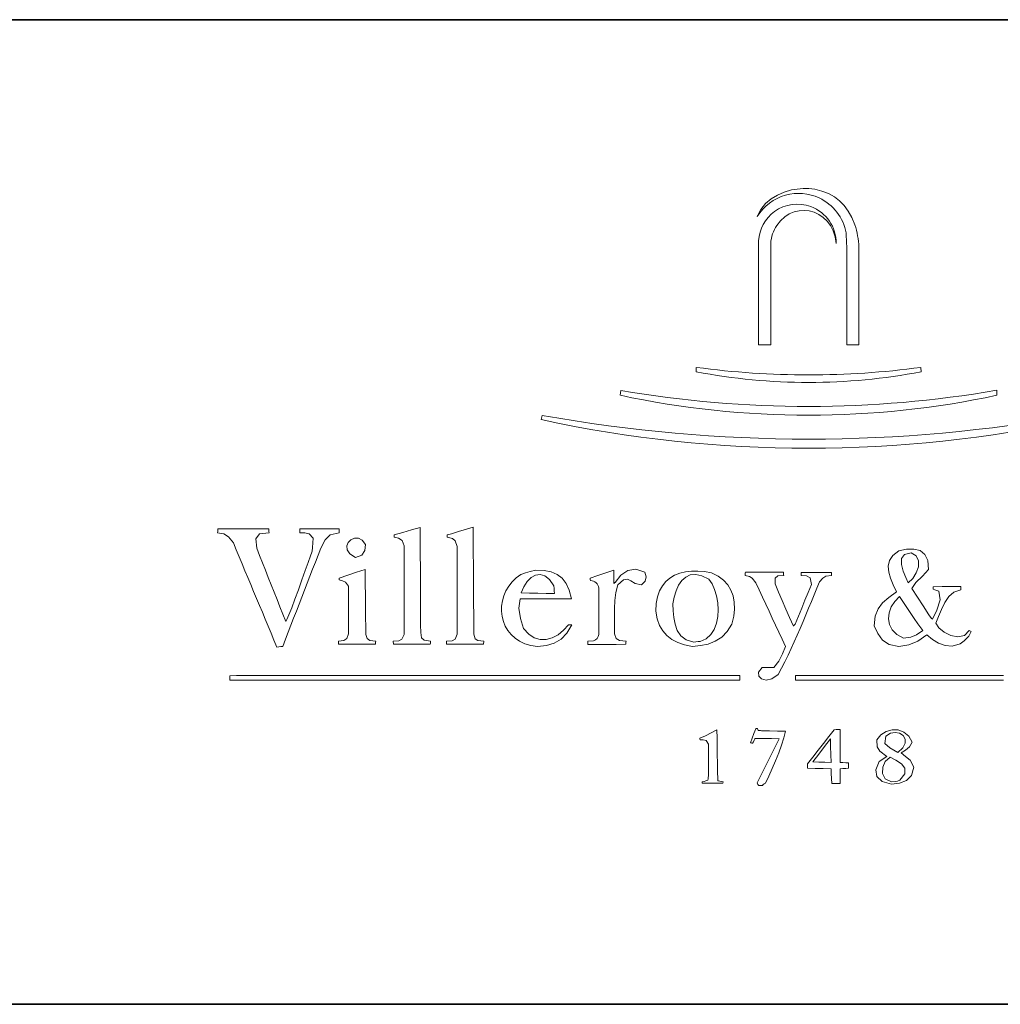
# Model space of a CAD drawing. Header units: millimetres. Extents: x 34 to 292, y 5 to 179.
# Tile 3 of 5: x 243 to 273, y 5 to 35. Entities that reach past the tile are written whole.
import ezdxf

# ---------------------------------------------------------------- set-up
doc = ezdxf.new("R2010")
doc.units = ezdxf.units.MM
doc.layers.add('253', color=7, linetype='Continuous', true_color=0xffffff)
doc.layers.add('255', color=7, linetype='Continuous', true_color=0xffffff)

# ---------------------------------------------------------------- blocks, each defined once
blk = doc.blocks.new('TabularNote1')
at = {"layer": '253', "color": 163, "linetype": 'Continuous', "lineweight": 35}
for p, q in [((-50, 30), (0, 30)), ((-50, 0), (0, 0))]:
    blk.add_line(p, q, dxfattribs=at)

msp = doc.modelspace()

# ---------------------------------------------------------------- linework, layer by layer
at = {"layer": '255', "color": 7, "linetype": 'Continuous', "lineweight": 18}
for p, q in [((266.087, 29.658), (266.296, 29.747)), ((266.296, 29.747), (266.519, 29.812)), ((267.226, 29.837), (267.447, 29.78)), ((267.447, 29.78), (267.646, 29.702)), ((267.646, 29.702), (267.825, 29.603)), ((265.727, 29.395), (265.896, 29.541)), ((265.896, 29.541), (266.087, 29.658)), ((267.825, 29.603), (267.984, 29.481)), ((267.984, 29.481), (268.125, 29.337)), ((265.477, 29.005), (265.586, 29.217)), ((265.586, 29.217), (265.727, 29.395)), ((266.597, 29.142), (266.45, 29.08)), ((266.75, 29.178), (266.597, 29.142)), ((266.904, 29.188), (266.75, 29.178)), ((267.058, 29.173), (266.904, 29.188)), ((267.208, 29.133), (267.058, 29.173)), ((267.351, 29.068), (267.208, 29.133)), ((268.125, 29.337), (268.249, 29.168)), ((268.249, 29.168), (268.357, 28.973)), ((266.185, 28.876), (266.073, 28.734)), ((266.311, 28.992), (266.185, 28.876)), ((266.45, 29.08), (266.311, 28.992)), ((267.484, 28.978), (267.351, 29.068)), ((267.603, 28.865), (267.484, 28.978)), ((267.705, 28.727), (267.603, 28.865)), ((268.357, 28.973), (268.449, 28.752)), ((267.788, 28.567), (267.705, 28.727)), ((267.848, 28.384), (267.788, 28.567)), ((265.516, 25.089), (265.517, 28.265)), ((267.882, 28.178), (267.848, 28.384)), ((265.885, 28.187), (265.885, 25.089)), ((268.201, 25.089), (268.201, 28.086)), ((268.571, 25.089), (268.571, 28.07)), ((265.637, 25.089), (265.516, 25.089)), ((265.76, 25.089), (265.637, 25.089)), ((265.885, 25.089), (265.76, 25.089)), ((268.571, 25.089), (268.201, 25.089)), ((263.613, 24.273), (263.618, 24.405)), ((270.468, 24.273), (270.463, 24.405)), ((261.302, 23.556), (261.319, 23.705)), ((272.773, 23.711), (272.779, 23.556)), ((258.894, 22.814), (258.92, 22.944)), ((254.938, 19.453), (255.203, 19.525)), ((255.203, 19.525), (255.204, 19.297)), ((256.369, 19.401), (256.819, 19.536)), ((256.819, 19.536), (256.82, 19.319)), ((249.031, 19.37), (249.033, 19.409)), ((249.222, 19.333), (249.031, 19.37)), ((249.033, 19.409), (249.037, 19.447)), ((249.037, 19.447), (249.042, 19.486)), ((249.042, 19.486), (249.299, 19.486)), ((249.365, 19.244), (249.222, 19.333)), ((249.299, 19.486), (249.556, 19.486)), ((249.511, 19.056), (249.365, 19.244)), ((249.556, 19.486), (249.812, 19.486)), ((249.812, 19.486), (250.07, 19.486)), ((250.07, 19.486), (250.328, 19.486)), ((250.308, 19.331), (250.196, 19.186)), ((250.598, 19.37), (250.308, 19.331)), ((250.328, 19.486), (250.587, 19.486)), ((250.587, 19.486), (250.588, 19.447)), ((250.588, 19.447), (250.592, 19.409)), ((250.592, 19.409), (250.598, 19.37)), ((251.541, 19.492), (251.839, 19.492)), ((251.541, 19.453), (251.541, 19.492)), ((251.541, 19.413), (251.541, 19.453)), ((251.541, 19.37), (251.541, 19.413)), ((251.69, 19.369), (251.541, 19.37)), ((251.819, 19.337), (251.69, 19.369)), ((251.943, 19.199), (251.819, 19.337)), ((251.839, 19.492), (252.137, 19.492)), ((252.137, 19.492), (252.436, 19.492)), ((252.464, 19.301), (252.305, 19.147)), ((252.436, 19.492), (252.737, 19.492)), ((252.737, 19.37), (252.464, 19.301)), ((252.737, 19.492), (252.737, 19.453)), ((252.737, 19.453), (252.737, 19.413)), ((252.737, 19.413), (252.737, 19.37)), ((254.408, 19.304), (254.673, 19.38)), ((254.409, 19.282), (254.408, 19.304)), ((254.41, 19.258), (254.409, 19.282)), ((254.414, 19.232), (254.41, 19.258)), ((254.545, 19.203), (254.414, 19.232)), ((254.651, 19.133), (254.545, 19.203)), ((254.673, 19.38), (254.938, 19.453)), ((255.204, 19.297), (255.205, 19.069)), ((256.024, 19.304), (256.158, 19.336)), ((256.025, 19.282), (256.024, 19.304)), ((256.026, 19.258), (256.025, 19.282)), ((256.03, 19.232), (256.026, 19.258)), ((256.185, 19.197), (256.03, 19.232)), ((256.158, 19.336), (256.369, 19.401)), ((256.82, 19.319), (256.821, 19.103)), ((249.599, 18.845), (249.511, 19.056)), ((250.196, 19.186), (250.223, 18.896)), ((251.916, 18.81), (251.927, 18.919)), ((251.927, 18.919), (251.943, 19.199)), ((252.175, 18.902), (252.092, 18.688)), ((252.305, 19.147), (252.175, 18.902)), ((252.968, 18.968), (253.011, 19.073)), ((252.981, 18.849), (252.968, 18.968)), ((253.011, 19.073), (253.094, 19.154)), ((253.094, 19.154), (253.204, 19.199)), ((253.204, 19.199), (253.324, 19.198)), ((253.324, 19.198), (253.44, 19.139)), ((253.44, 19.139), (253.537, 19.012)), ((253.537, 19.012), (253.517, 18.823)), ((254.712, 18.968), (254.651, 19.133)), ((254.712, 18.743), (254.712, 18.968)), ((255.205, 19.069), (255.206, 18.84)), ((256.274, 19.117), (256.185, 19.197)), ((256.333, 18.946), (256.274, 19.117)), ((256.333, 18.724), (256.333, 18.946)), ((256.821, 19.103), (256.822, 18.887)), ((249.688, 18.634), (249.599, 18.845)), ((249.776, 18.423), (249.688, 18.634)), ((250.223, 18.896), (250.31, 18.674)), ((250.31, 18.674), (250.399, 18.452)), ((251.791, 18.465), (251.858, 18.661)), ((251.858, 18.661), (251.899, 18.78)), ((251.899, 18.78), (251.916, 18.81)), ((252.092, 18.688), (252.009, 18.474)), ((253.065, 18.727), (252.981, 18.849)), ((253.234, 18.615), (253.065, 18.727)), ((253.43, 18.682), (253.234, 18.615)), ((253.517, 18.823), (253.43, 18.682)), ((254.712, 18.518), (254.712, 18.743)), ((255.206, 18.84), (255.207, 18.612)), ((255.207, 18.612), (255.209, 18.384)), ((256.333, 18.502), (256.333, 18.724)), ((256.822, 18.887), (256.823, 18.67)), ((256.823, 18.67), (256.824, 18.453)), ((269.504, 18.519), (269.605, 18.673)), ((269.605, 18.673), (269.784, 18.813)), ((269.784, 18.813), (270.024, 18.865)), ((269.871, 18.58), (269.96, 18.709)), ((269.96, 18.709), (270.165, 18.758)), ((270.024, 18.865), (270.245, 18.872)), ((270.165, 18.758), (270.322, 18.664)), ((270.245, 18.872), (270.435, 18.823)), ((270.322, 18.664), (270.391, 18.515)), ((270.435, 18.823), (270.58, 18.709)), ((270.58, 18.709), (270.669, 18.519)), ((249.864, 18.212), (249.776, 18.423)), ((250.399, 18.452), (250.487, 18.23)), ((251.703, 18.214), (251.791, 18.465)), ((252.009, 18.474), (251.927, 18.26)), ((254.712, 18.293), (254.712, 18.518)), ((255.209, 18.384), (255.21, 18.156)), ((256.333, 18.28), (256.333, 18.502)), ((256.824, 18.453), (256.825, 18.236)), ((269.467, 18.351), (269.504, 18.519)), ((269.483, 18.171), (269.467, 18.351)), ((269.868, 18.4), (269.871, 18.58)), ((269.922, 18.198), (269.868, 18.4)), ((270.385, 18.333), (270.321, 18.145)), ((270.391, 18.515), (270.385, 18.333)), ((270.669, 18.519), (270.689, 18.245)), ((249.952, 18.001), (249.864, 18.212)), ((250.041, 17.79), (249.952, 18.001)), ((250.487, 18.23), (250.576, 18.007)), ((250.576, 18.007), (250.665, 17.784)), ((251.602, 17.929), (251.703, 18.214)), ((251.844, 18.046), (251.761, 17.832)), ((251.927, 18.26), (251.844, 18.046)), ((252.732, 17.986), (252.997, 18.074)), ((252.997, 18.074), (253.261, 18.162)), ((253.261, 18.162), (253.526, 18.251)), ((253.526, 18.251), (253.528, 18.004)), ((253.528, 18.004), (253.53, 17.758)), ((254.712, 18.069), (254.712, 18.293)), ((254.712, 17.844), (254.712, 18.069)), ((255.21, 18.156), (255.211, 17.927)), ((256.333, 18.058), (256.333, 18.28)), ((256.333, 17.836), (256.333, 18.058)), ((256.825, 18.236), (256.827, 18.019)), ((256.827, 18.019), (256.828, 17.802)), ((258.129, 17.992), (258.274, 18.096)), ((258.274, 18.096), (258.413, 18.147)), ((258.413, 18.147), (258.559, 18.189)), ((258.46, 17.881), (258.581, 18.003)), ((258.559, 18.189), (258.727, 18.229)), ((258.581, 18.003), (258.715, 18.078)), ((258.715, 18.078), (258.857, 18.098)), ((258.727, 18.229), (258.981, 18.215)), ((258.857, 18.098), (259.002, 18.056)), ((258.981, 18.215), (259.198, 18.173)), ((259.002, 18.056), (259.144, 17.942)), ((259.198, 18.173), (259.38, 18.096)), ((259.38, 18.096), (259.53, 17.98)), ((260.381, 17.986), (260.62, 18.069)), ((260.62, 18.069), (260.861, 18.15)), ((260.861, 18.15), (261.104, 18.229)), ((261.104, 18.229), (261.104, 18.096)), ((261.104, 18.096), (261.105, 17.962)), ((261.142, 17.854), (261.322, 18.074)), ((261.322, 18.074), (261.532, 18.219)), ((261.532, 18.219), (261.774, 18.258)), ((261.774, 18.258), (262.047, 18.162)), ((262.047, 18.162), (262.091, 18.02)), ((262.091, 18.02), (262.058, 17.888)), ((262.816, 17.987), (262.958, 18.071)), ((262.958, 18.071), (263.116, 18.133)), ((263.116, 18.133), (263.288, 18.175)), ((263.175, 17.908), (263.294, 18.016)), ((263.288, 18.175), (263.473, 18.196)), ((263.294, 18.016), (263.435, 18.081)), ((263.435, 18.081), (263.599, 18.098)), ((263.473, 18.196), (263.667, 18.199)), ((263.599, 18.098), (263.787, 18.059)), ((263.667, 18.199), (263.871, 18.184)), ((263.787, 18.059), (263.999, 17.958)), ((263.871, 18.184), (264.082, 18.151)), ((264.082, 18.151), (264.28, 18.043)), ((264.28, 18.043), (264.443, 17.918)), ((265.102, 18.063), (265.104, 18.1)), ((265.234, 18.038), (265.102, 18.063)), ((265.104, 18.1), (265.108, 18.135)), ((265.108, 18.135), (265.113, 18.168)), ((265.113, 18.168), (265.403, 18.168)), ((265.323, 17.984), (265.234, 18.038)), ((265.403, 18.168), (265.692, 18.168)), ((265.692, 18.168), (265.982, 18.168)), ((265.982, 18.168), (266.271, 18.168)), ((266.101, 18.053), (266.022, 17.987)), ((266.282, 18.063), (266.101, 18.053)), ((266.271, 18.168), (266.273, 18.135)), ((266.273, 18.135), (266.277, 18.1)), ((266.277, 18.1), (266.282, 18.063)), ((266.812, 18.157), (267.117, 18.157)), ((266.812, 18.128), (266.812, 18.157)), ((266.812, 18.096), (266.812, 18.128)), ((266.812, 18.063), (266.812, 18.096)), ((266.98, 18.056), (266.812, 18.063)), ((267.091, 17.999), (266.98, 18.056)), ((267.117, 18.157), (267.424, 18.157)), ((267.424, 18.157), (267.733, 18.157)), ((267.567, 18.046), (267.473, 17.988)), ((267.733, 18.063), (267.567, 18.046)), ((267.733, 18.157), (267.733, 18.128)), ((267.733, 18.128), (267.733, 18.096)), ((267.733, 18.096), (267.733, 18.063)), ((269.537, 17.979), (269.483, 18.171)), ((270.001, 18.002), (269.922, 18.198)), ((270.077, 17.843), (270.001, 18.002)), ((270.321, 18.145), (270.213, 17.973)), ((270.515, 18.045), (270.307, 17.853)), ((270.689, 18.245), (270.515, 18.045)), ((250.129, 17.578), (250.041, 17.79)), ((250.665, 17.784), (250.754, 17.561)), ((251.495, 17.631), (251.602, 17.929)), ((251.761, 17.832), (251.679, 17.618)), ((252.732, 17.969), (252.732, 17.986)), ((252.732, 17.951), (252.732, 17.969)), ((252.732, 17.931), (252.732, 17.951)), ((252.841, 17.907), (252.732, 17.931)), ((252.932, 17.861), (252.841, 17.907)), ((253.019, 17.738), (252.932, 17.861)), ((253.019, 17.498), (253.019, 17.738)), ((253.53, 17.758), (253.533, 17.51)), ((254.712, 17.619), (254.712, 17.844)), ((255.211, 17.927), (255.212, 17.699)), ((256.333, 17.614), (256.333, 17.836)), ((256.828, 17.802), (256.83, 17.585)), ((257.816, 17.597), (257.9, 17.74)), ((257.9, 17.74), (258.004, 17.872)), ((258.004, 17.872), (258.129, 17.992)), ((258.28, 17.534), (258.358, 17.722)), ((258.358, 17.722), (258.46, 17.881)), ((259.144, 17.942), (259.278, 17.749)), ((259.284, 17.671), (259.278, 17.749)), ((259.53, 17.98), (259.651, 17.822)), ((259.651, 17.822), (259.747, 17.616)), ((260.383, 17.964), (260.381, 17.986)), ((260.387, 17.94), (260.383, 17.964)), ((260.392, 17.914), (260.387, 17.94)), ((261.105, 17.962), (261.109, 17.826)), ((261.109, 17.826), (261.12, 17.837)), ((261.12, 17.837), (261.131, 17.847)), ((261.131, 17.847), (261.142, 17.854)), ((261.225, 17.776), (261.166, 17.543)), ((261.399, 17.936), (261.225, 17.776)), ((261.517, 17.957), (261.399, 17.936)), ((261.62, 17.899), (261.517, 17.957)), ((261.75, 17.821), (261.62, 17.899)), ((261.947, 17.782), (261.75, 17.821)), ((262.058, 17.888), (261.947, 17.782)), ((262.499, 17.596), (262.584, 17.75)), ((262.584, 17.75), (262.691, 17.88)), ((262.691, 17.88), (262.816, 17.987)), ((263.001, 17.596), (263.077, 17.766)), ((263.077, 17.766), (263.175, 17.908)), ((263.999, 17.958), (264.096, 17.814)), ((264.096, 17.814), (264.176, 17.64)), ((264.443, 17.918), (264.574, 17.776)), ((264.574, 17.776), (264.673, 17.617)), ((265.433, 17.837), (265.323, 17.984)), ((265.532, 17.624), (265.433, 17.837)), ((266.022, 17.987), (266.017, 17.815)), ((266.017, 17.815), (266.127, 17.557)), ((267.03, 17.551), (267.132, 17.793)), ((267.132, 17.793), (267.091, 17.999)), ((267.374, 17.876), (267.29, 17.679)), ((267.473, 17.988), (267.374, 17.876)), ((269.618, 17.778), (269.537, 17.979)), ((269.713, 17.567), (269.618, 17.778)), ((270.213, 17.973), (270.077, 17.843)), ((270.307, 17.853), (270.181, 17.672)), ((270.832, 17.721), (271.113, 17.725)), ((270.832, 17.698), (270.832, 17.721)), ((271.113, 17.725), (271.395, 17.727)), ((271.395, 17.727), (271.676, 17.727)), ((271.676, 17.727), (271.676, 17.698)), ((250.217, 17.367), (250.129, 17.578)), ((250.754, 17.561), (250.843, 17.338)), ((251.388, 17.34), (251.495, 17.631)), ((251.596, 17.404), (251.513, 17.19)), ((251.679, 17.618), (251.596, 17.404)), ((253.019, 17.256), (253.019, 17.498)), ((253.533, 17.51), (253.535, 17.263)), ((254.712, 17.393), (254.712, 17.619)), ((255.212, 17.699), (255.213, 17.47)), ((255.213, 17.47), (255.214, 17.242)), ((256.333, 17.392), (256.333, 17.614)), ((256.83, 17.585), (256.831, 17.368)), ((257.708, 17.292), (257.752, 17.447)), ((257.752, 17.447), (257.816, 17.597)), ((258.533, 17.53), (258.28, 17.534)), ((258.788, 17.525), (258.533, 17.53)), ((259.044, 17.519), (258.788, 17.525)), ((259.3, 17.512), (259.044, 17.519)), ((259.284, 17.671), (259.291, 17.593)), ((259.3, 17.512), (259.291, 17.593)), ((259.747, 17.616), (259.819, 17.357)), ((260.646, 17.453), (260.646, 17.678)), ((260.646, 17.218), (260.646, 17.453)), ((261.166, 17.543), (261.134, 17.302)), ((262.397, 17.21), (262.436, 17.416)), ((262.436, 17.416), (262.499, 17.596)), ((262.907, 17.197), (262.944, 17.404)), ((262.944, 17.404), (263.001, 17.596)), ((264.176, 17.64), (264.236, 17.445)), ((264.236, 17.445), (264.274, 17.237)), ((264.673, 17.617), (264.739, 17.442)), ((264.739, 17.442), (264.775, 17.251)), ((265.632, 17.41), (265.532, 17.624)), ((265.732, 17.196), (265.632, 17.41)), ((266.127, 17.557), (266.238, 17.299)), ((266.929, 17.31), (267.03, 17.551)), ((267.207, 17.479), (267.123, 17.277)), ((267.29, 17.679), (267.207, 17.479)), ((269.482, 17.393), (269.713, 17.567)), ((269.665, 17.275), (269.812, 17.423)), ((269.812, 17.423), (270.013, 17.119)), ((270.181, 17.672), (270.526, 17.139)), ((270.832, 17.671), (270.832, 17.698)), ((270.832, 17.644), (270.832, 17.671)), ((270.887, 17.627), (270.832, 17.644)), ((270.944, 17.609), (270.887, 17.627)), ((271.003, 17.589), (270.944, 17.609)), ((271.052, 17.324), (271.003, 17.589)), ((271.308, 17.424), (271.186, 17.241)), ((271.467, 17.561), (271.308, 17.424)), ((271.676, 17.633), (271.467, 17.561)), ((271.676, 17.698), (271.676, 17.666)), ((271.676, 17.666), (271.676, 17.633)), ((250.305, 17.155), (250.217, 17.367)), ((250.394, 16.943), (250.305, 17.155)), ((250.843, 17.338), (250.932, 17.115)), ((250.932, 17.115), (251.021, 16.891)), ((251.29, 17.077), (251.388, 17.34)), ((251.513, 17.19), (251.43, 16.976)), ((253.019, 17.015), (253.019, 17.256)), ((253.535, 17.263), (253.538, 17.015)), ((254.712, 17.168), (254.712, 17.393)), ((254.712, 16.943), (254.712, 17.168)), ((255.214, 17.242), (255.216, 17.013)), ((256.333, 17.17), (256.333, 17.392)), ((256.333, 16.948), (256.333, 17.17)), ((256.831, 17.368), (256.833, 17.151)), ((256.833, 17.151), (256.835, 16.934)), ((257.683, 16.976), (257.685, 17.134)), ((257.685, 17.134), (257.708, 17.292)), ((258.247, 17.352), (258.214, 17.07)), ((258.509, 17.354), (258.247, 17.352)), ((258.771, 17.356), (258.509, 17.354)), ((259.033, 17.357), (258.771, 17.356)), ((259.295, 17.357), (259.033, 17.357)), ((259.557, 17.357), (259.295, 17.357)), ((259.819, 17.357), (259.557, 17.357)), ((260.646, 16.982), (260.646, 17.218)), ((261.134, 17.302), (261.122, 17.055)), ((262.383, 16.977), (262.397, 17.21)), ((262.915, 16.993), (262.907, 17.197)), ((264.274, 17.237), (264.288, 17.023)), ((264.775, 17.251), (264.781, 17.044)), ((265.833, 16.981), (265.732, 17.196)), ((266.238, 17.299), (266.35, 17.041)), ((266.829, 17.068), (266.929, 17.31)), ((267.123, 17.277), (267.039, 17.073)), ((269.156, 17.046), (269.295, 17.228)), ((269.295, 17.228), (269.482, 17.393)), ((269.493, 16.931), (269.558, 17.108)), ((269.558, 17.108), (269.665, 17.275)), ((270.013, 17.119), (270.151, 16.912)), ((270.526, 17.139), (270.707, 16.864)), ((270.948, 17.01), (271.052, 17.324)), ((271.186, 17.241), (271.088, 17.032)), ((250.482, 16.732), (250.394, 16.943)), ((251.021, 16.891), (251.111, 16.668)), ((251.144, 16.72), (251.206, 16.864)), ((251.206, 16.864), (251.29, 17.077)), ((251.43, 16.976), (251.348, 16.762)), ((253.02, 16.773), (253.019, 17.015)), ((253.538, 17.015), (253.541, 16.767)), ((254.712, 16.717), (254.712, 16.943)), ((255.216, 17.013), (255.217, 16.784)), ((256.333, 16.726), (256.333, 16.948)), ((256.835, 16.934), (256.836, 16.716)), ((257.7, 16.82), (257.683, 16.976)), ((257.738, 16.668), (257.7, 16.82)), ((258.214, 17.07), (258.258, 16.755)), ((260.646, 16.745), (260.646, 16.982)), ((261.122, 17.055), (261.121, 16.802)), ((261.121, 16.802), (261.125, 16.546)), ((262.429, 16.745), (262.383, 16.977)), ((262.932, 16.783), (262.915, 16.993)), ((264.275, 16.811), (264.234, 16.609)), ((264.288, 17.023), (264.275, 16.811)), ((264.757, 16.822), (264.705, 16.585)), ((264.781, 17.044), (264.757, 16.822)), ((265.933, 16.767), (265.833, 16.981)), ((266.35, 17.041), (266.462, 16.783)), ((266.63, 16.585), (266.729, 16.827)), ((266.729, 16.827), (266.829, 17.068)), ((266.955, 16.868), (266.869, 16.661)), ((267.039, 17.073), (266.955, 16.868)), ((269.04, 16.536), (269.069, 16.823)), ((269.069, 16.823), (269.156, 17.046)), ((269.475, 16.75), (269.493, 16.931)), ((270.151, 16.912), (270.259, 16.755)), ((270.707, 16.864), (270.782, 16.758)), ((270.81, 16.734), (270.948, 17.01)), ((271.001, 16.816), (270.915, 16.613)), ((271.088, 17.032), (271.001, 16.816)), ((250.57, 16.52), (250.482, 16.732)), ((250.658, 16.308), (250.57, 16.52)), ((251.111, 16.668), (251.144, 16.72)), ((251.265, 16.549), (251.182, 16.335)), ((251.348, 16.762), (251.265, 16.549)), ((253.022, 16.53), (253.02, 16.773)), ((253.024, 16.287), (253.022, 16.53)), ((253.541, 16.767), (253.544, 16.519)), ((253.544, 16.519), (253.548, 16.271)), ((254.712, 16.491), (254.712, 16.717)), ((255.217, 16.784), (255.218, 16.555)), ((255.218, 16.555), (255.219, 16.326)), ((256.333, 16.504), (256.333, 16.726)), ((256.333, 16.282), (256.333, 16.504)), ((256.836, 16.716), (256.838, 16.499)), ((257.797, 16.523), (257.738, 16.668)), ((257.875, 16.387), (257.797, 16.523)), ((258.258, 16.755), (258.357, 16.447)), ((259.571, 16.395), (259.719, 16.563)), ((259.824, 16.558), (259.677, 16.305)), ((259.719, 16.563), (259.753, 16.563)), ((259.753, 16.563), (259.787, 16.562)), ((259.787, 16.562), (259.824, 16.558)), ((260.646, 16.508), (260.646, 16.745)), ((260.646, 16.271), (260.646, 16.508)), ((261.125, 16.546), (261.126, 16.287)), ((262.499, 16.545), (262.429, 16.745)), ((262.596, 16.375), (262.499, 16.545)), ((262.969, 16.58), (262.932, 16.783)), ((263.038, 16.392), (262.969, 16.58)), ((264.234, 16.609), (264.162, 16.425)), ((264.705, 16.585), (264.561, 16.356)), ((266.034, 16.552), (265.933, 16.767)), ((266.135, 16.337), (266.034, 16.552)), ((266.462, 16.783), (266.575, 16.525)), ((266.575, 16.525), (266.591, 16.546)), ((266.591, 16.546), (266.609, 16.567)), ((266.609, 16.567), (266.63, 16.585)), ((266.869, 16.661), (266.782, 16.455)), ((269.145, 16.294), (269.04, 16.536)), ((269.506, 16.574), (269.475, 16.75)), ((269.589, 16.411), (269.506, 16.574)), ((270.259, 16.755), (270.372, 16.596)), ((270.372, 16.596), (270.523, 16.387)), ((270.782, 16.758), (270.81, 16.734)), ((270.915, 16.613), (271.011, 16.467)), ((250.747, 16.097), (250.658, 16.308)), ((251.182, 16.335), (251.1, 16.121)), ((252.968, 16.142), (253.024, 16.287)), ((253.548, 16.271), (253.588, 16.141)), ((254.643, 16.128), (254.712, 16.265)), ((254.712, 16.265), (254.712, 16.491)), ((255.219, 16.326), (255.244, 16.161)), ((256.265, 16.128), (256.333, 16.282)), ((256.838, 16.499), (256.841, 16.282)), ((256.841, 16.282), (256.876, 16.14)), ((257.975, 16.264), (257.875, 16.387)), ((258.094, 16.154), (257.975, 16.264)), ((258.357, 16.447), (258.511, 16.277)), ((258.511, 16.277), (258.681, 16.168)), ((259.228, 16.168), (259.405, 16.262)), ((259.405, 16.262), (259.571, 16.395)), ((259.677, 16.305), (259.5, 16.122)), ((261.126, 16.287), (261.178, 16.142)), ((262.72, 16.233), (262.596, 16.375)), ((262.871, 16.117), (262.72, 16.233)), ((263.148, 16.232), (263.038, 16.392)), ((263.313, 16.109), (263.148, 16.232)), ((264.058, 16.266), (263.917, 16.14)), ((264.162, 16.425), (264.058, 16.266)), ((264.561, 16.356), (264.391, 16.184)), ((266.236, 16.122), (266.135, 16.337)), ((266.693, 16.249), (266.603, 16.043)), ((266.782, 16.455), (266.693, 16.249)), ((269.289, 16.099), (269.145, 16.294)), ((269.729, 16.269), (269.589, 16.411)), ((269.928, 16.155), (269.729, 16.269)), ((270.327, 16.254), (270.153, 16.188)), ((270.523, 16.387), (270.327, 16.254)), ((270.639, 16.254), (270.369, 16.06)), ((270.814, 16.119), (270.639, 16.254)), ((271.011, 16.467), (271.174, 16.334)), ((271.174, 16.334), (271.377, 16.236)), ((271.377, 16.236), (271.591, 16.197)), ((271.591, 16.197), (271.786, 16.241)), ((271.924, 16.221), (271.778, 16.078)), ((271.786, 16.241), (271.935, 16.392)), ((271.996, 16.354), (271.924, 16.221)), ((271.935, 16.392), (271.953, 16.381)), ((271.953, 16.381), (271.974, 16.368)), ((271.974, 16.368), (271.996, 16.354)), ((250.835, 15.885), (250.747, 16.097)), ((250.956, 15.901), (250.895, 15.894)), ((251.017, 15.907), (250.956, 15.901)), ((251.1, 16.121), (251.017, 15.907)), ((252.71, 16.061), (252.876, 16.082)), ((252.71, 16.032), (252.71, 16.061)), ((252.712, 16), (252.71, 16.032)), ((252.715, 15.968), (252.712, 16)), ((252.997, 15.968), (252.715, 15.968)), ((252.876, 16.082), (252.968, 16.142)), ((253.278, 15.968), (252.997, 15.968)), ((253.559, 15.968), (253.278, 15.968)), ((253.84, 15.968), (253.559, 15.968)), ((253.588, 16.141), (253.665, 16.085)), ((253.665, 16.085), (253.851, 16.061)), ((253.842, 16), (253.84, 15.968)), ((253.846, 16.032), (253.842, 16)), ((253.851, 16.061), (253.846, 16.032)), ((254.381, 16.061), (254.549, 16.077)), ((254.383, 16.032), (254.381, 16.061)), ((254.387, 16), (254.383, 16.032)), ((254.392, 15.968), (254.387, 16)), ((254.67, 15.968), (254.392, 15.968)), ((254.549, 16.077), (254.643, 16.128)), ((254.95, 15.968), (254.67, 15.968)), ((255.23, 15.968), (254.95, 15.968)), ((255.511, 15.968), (255.23, 15.968)), ((255.244, 16.161), (255.325, 16.094)), ((255.325, 16.094), (255.523, 16.061)), ((255.513, 16), (255.511, 15.968)), ((255.517, 16.032), (255.513, 16)), ((255.523, 16.061), (255.517, 16.032)), ((256.002, 16.061), (256.181, 16.076)), ((256.002, 16.032), (256.002, 16.061)), ((256.002, 16), (256.002, 16.032)), ((256.002, 15.968), (256.002, 16)), ((256.284, 15.968), (256.002, 15.968)), ((256.181, 16.076), (256.265, 16.128)), ((256.566, 15.968), (256.284, 15.968)), ((256.848, 15.968), (256.566, 15.968)), ((257.133, 15.968), (256.848, 15.968)), ((256.876, 16.14), (256.965, 16.082)), ((256.965, 16.082), (257.144, 16.061)), ((257.135, 16), (257.133, 15.968)), ((257.139, 16.032), (257.135, 16)), ((257.144, 16.061), (257.139, 16.032)), ((258.234, 16.061), (258.094, 16.154)), ((258.394, 15.988), (258.234, 16.061)), ((258.575, 15.935), (258.394, 15.988)), ((258.776, 15.907), (258.575, 15.935)), ((258.681, 16.168), (258.86, 16.117)), ((259.051, 15.932), (258.776, 15.907)), ((258.86, 16.117), (259.045, 16.119)), ((259.045, 16.119), (259.228, 16.168)), ((259.291, 16.001), (259.051, 15.932)), ((259.5, 16.122), (259.291, 16.001)), ((260.315, 16.061), (260.481, 16.076)), ((260.315, 16.028), (260.315, 16.061)), ((260.315, 15.995), (260.315, 16.028)), ((260.315, 15.962), (260.315, 15.995)), ((260.601, 15.965), (260.315, 15.962)), ((260.889, 15.967), (260.601, 15.965)), ((261.178, 15.967), (260.889, 15.967)), ((261.178, 16.142), (261.276, 16.082)), ((261.468, 15.968), (261.178, 15.967)), ((261.276, 16.082), (261.479, 16.061)), ((261.469, 16), (261.468, 15.968)), ((261.473, 16.032), (261.469, 16)), ((261.479, 16.061), (261.473, 16.032)), ((263.052, 16.025), (262.871, 16.117)), ((263.262, 15.956), (263.052, 16.025)), ((263.503, 15.907), (263.262, 15.956)), ((263.541, 16.034), (263.313, 16.109)), ((263.75, 15.929), (263.503, 15.907)), ((263.607, 16.043), (263.541, 16.034)), ((263.674, 16.05), (263.607, 16.043)), ((263.74, 16.056), (263.674, 16.05)), ((263.917, 16.14), (263.74, 16.056)), ((263.982, 15.977), (263.75, 15.929)), ((264.197, 16.06), (263.982, 15.977)), ((264.391, 16.184), (264.197, 16.06)), ((266.337, 15.907), (266.236, 16.122)), ((266.24, 15.681), (266.337, 15.907)), ((266.603, 16.043), (266.51, 15.839)), ((269.495, 15.966), (269.289, 16.099)), ((269.79, 15.907), (269.495, 15.966)), ((270.097, 15.954), (269.79, 15.907)), ((270.153, 16.188), (269.928, 16.155)), ((270.369, 16.06), (270.097, 15.954)), ((270.998, 16.003), (270.814, 16.119)), ((271.197, 15.928), (270.998, 16.003)), ((271.416, 15.913), (271.197, 15.928)), ((271.659, 15.979), (271.416, 15.913)), ((271.778, 16.078), (271.659, 15.979)), ((250.895, 15.894), (250.835, 15.885)), ((266.128, 15.458), (266.24, 15.681)), ((266.415, 15.637), (266.317, 15.437)), ((266.51, 15.839), (266.415, 15.637)), ((265.979, 15.262), (266.128, 15.458)), ((266.317, 15.437), (266.216, 15.24)), ((249.401, 15.013), (249.608, 15.014)), ((249.401, 14.969), (249.401, 15.013)), ((249.608, 15.014), (249.815, 15.014)), ((249.815, 15.014), (250.022, 15.014)), ((250.022, 15.014), (250.23, 15.014)), ((250.23, 15.014), (250.437, 15.014)), ((250.437, 15.014), (250.644, 15.015)), ((250.644, 15.015), (250.851, 15.015)), ((250.851, 15.015), (251.058, 15.015)), ((251.058, 15.015), (251.265, 15.015)), ((251.265, 15.015), (251.473, 15.015)), ((251.473, 15.015), (251.68, 15.016)), ((251.68, 15.016), (251.887, 15.016)), ((251.887, 15.016), (252.094, 15.016)), ((252.094, 15.016), (252.301, 15.016)), ((252.301, 15.016), (252.509, 15.016)), ((252.509, 15.016), (252.716, 15.016)), ((252.716, 15.016), (252.923, 15.016)), ((252.923, 15.016), (253.13, 15.017)), ((253.13, 15.017), (253.338, 15.017)), ((253.338, 15.017), (253.545, 15.017)), ((253.545, 15.017), (253.752, 15.017)), ((253.752, 15.017), (253.959, 15.017)), ((253.959, 15.017), (254.167, 15.017)), ((254.167, 15.017), (254.374, 15.017)), ((254.374, 15.017), (254.581, 15.017)), ((254.581, 15.017), (254.788, 15.017)), ((254.788, 15.017), (254.996, 15.018)), ((254.996, 15.018), (255.203, 15.018)), ((255.203, 15.018), (255.41, 15.018)), ((255.41, 15.018), (255.617, 15.018)), ((255.617, 15.018), (255.825, 15.018)), ((255.825, 15.018), (256.032, 15.018)), ((256.032, 15.018), (256.239, 15.018)), ((256.239, 15.018), (256.447, 15.018)), ((256.447, 15.018), (256.654, 15.018)), ((256.654, 15.018), (256.861, 15.018)), ((256.861, 15.018), (257.069, 15.018)), ((257.069, 15.018), (257.276, 15.018)), ((257.276, 15.018), (257.483, 15.018)), ((257.483, 15.018), (257.69, 15.018)), ((257.69, 15.018), (257.898, 15.018)), ((257.898, 15.018), (258.105, 15.018)), ((258.105, 15.018), (258.312, 15.019)), ((258.312, 15.019), (258.52, 15.019)), ((258.52, 15.019), (258.727, 15.019)), ((258.727, 15.019), (258.934, 15.019)), ((258.934, 15.019), (259.142, 15.019)), ((259.142, 15.019), (259.349, 15.019)), ((259.349, 15.019), (259.556, 15.019)), ((259.556, 15.019), (259.764, 15.019)), ((259.764, 15.019), (259.971, 15.019)), ((259.971, 15.019), (260.178, 15.019)), ((260.178, 15.019), (260.386, 15.019)), ((260.386, 15.019), (260.593, 15.019)), ((260.593, 15.019), (260.8, 15.019)), ((260.8, 15.019), (261.008, 15.019)), ((261.008, 15.019), (261.215, 15.019)), ((261.215, 15.019), (261.422, 15.019)), ((261.422, 15.019), (261.63, 15.019)), ((261.63, 15.019), (261.837, 15.019)), ((261.837, 15.019), (262.045, 15.019)), ((262.045, 15.019), (262.252, 15.019)), ((262.252, 15.019), (262.459, 15.019)), ((262.459, 15.019), (262.667, 15.019)), ((262.667, 15.019), (262.874, 15.019)), ((262.874, 15.019), (263.081, 15.019)), ((263.081, 15.019), (263.289, 15.019)), ((263.289, 15.019), (263.496, 15.019)), ((263.496, 15.019), (263.703, 15.019)), ((263.703, 15.019), (263.911, 15.019)), ((263.911, 15.019), (264.118, 15.019)), ((264.118, 15.019), (264.326, 15.019)), ((264.326, 15.019), (264.533, 15.019)), ((264.533, 15.019), (264.74, 15.019)), ((264.74, 15.019), (264.948, 15.019)), ((264.948, 15.019), (264.948, 14.973)), ((265.517, 15.124), (265.626, 15.262)), ((265.518, 15.001), (265.517, 15.124)), ((265.602, 14.912), (265.518, 15.001)), ((265.626, 15.262), (265.742, 15.262)), ((265.742, 15.262), (265.859, 15.262)), ((265.859, 15.262), (265.979, 15.262)), ((266.111, 15.047), (265.923, 14.915)), ((266.216, 15.24), (266.111, 15.047)), ((266.641, 15.019), (266.845, 15.019)), ((266.641, 14.973), (266.641, 15.019)), ((266.845, 15.019), (267.05, 15.019)), ((267.05, 15.019), (267.255, 15.019)), ((267.255, 15.019), (267.459, 15.019)), ((267.459, 15.019), (267.664, 15.019)), ((267.664, 15.019), (267.868, 15.019)), ((267.868, 15.019), (268.073, 15.019)), ((268.073, 15.019), (268.278, 15.019)), ((268.278, 15.019), (268.482, 15.019)), ((268.482, 15.019), (268.687, 15.019)), ((268.687, 15.019), (268.891, 15.019)), ((268.891, 15.019), (269.096, 15.019)), ((269.096, 15.019), (269.301, 15.019)), ((269.301, 15.019), (269.505, 15.019)), ((269.505, 15.019), (269.71, 15.019)), ((269.71, 15.019), (269.914, 15.019)), ((269.914, 15.019), (270.119, 15.019)), ((270.119, 15.019), (270.324, 15.019)), ((270.324, 15.019), (270.528, 15.019)), ((270.528, 15.019), (270.733, 15.019)), ((270.733, 15.019), (270.937, 15.019)), ((270.937, 15.019), (271.142, 15.019)), ((271.142, 15.019), (271.347, 15.019)), ((271.347, 15.019), (271.551, 15.019)), ((271.551, 15.019), (271.756, 15.019)), ((271.756, 15.019), (271.96, 15.019)), ((271.96, 15.019), (272.165, 15.019)), ((272.165, 15.019), (272.37, 15.019)), ((272.37, 15.019), (272.574, 15.019)), ((272.574, 15.019), (272.779, 15.019)), ((272.779, 15.019), (272.983, 15.019)), ((249.401, 14.925), (249.401, 14.969)), ((249.401, 14.881), (249.401, 14.925)), ((249.608, 14.881), (249.401, 14.881)), ((249.815, 14.881), (249.608, 14.881)), ((250.022, 14.881), (249.815, 14.881)), ((250.23, 14.881), (250.022, 14.881)), ((250.437, 14.881), (250.23, 14.881)), ((250.644, 14.881), (250.437, 14.881)), ((250.851, 14.881), (250.644, 14.881)), ((251.058, 14.881), (250.851, 14.881)), ((251.265, 14.881), (251.058, 14.881)), ((251.473, 14.881), (251.265, 14.881)), ((251.68, 14.881), (251.473, 14.881)), ((251.887, 14.881), (251.68, 14.881)), ((252.094, 14.881), (251.887, 14.881)), ((252.301, 14.881), (252.094, 14.881)), ((252.509, 14.881), (252.301, 14.881)), ((252.716, 14.881), (252.509, 14.881)), ((252.923, 14.881), (252.716, 14.881)), ((253.13, 14.881), (252.923, 14.881)), ((253.338, 14.881), (253.13, 14.881)), ((253.545, 14.881), (253.338, 14.881)), ((253.752, 14.881), (253.545, 14.881)), ((253.959, 14.881), (253.752, 14.881)), ((254.167, 14.881), (253.959, 14.881)), ((254.374, 14.881), (254.167, 14.881)), ((254.581, 14.881), (254.374, 14.881)), ((254.788, 14.881), (254.581, 14.881)), ((254.996, 14.881), (254.788, 14.881)), ((255.203, 14.881), (254.996, 14.881)), ((255.41, 14.881), (255.203, 14.881)), ((255.617, 14.881), (255.41, 14.881)), ((255.825, 14.881), (255.617, 14.881)), ((256.032, 14.881), (255.825, 14.881)), ((256.239, 14.881), (256.032, 14.881)), ((256.447, 14.881), (256.239, 14.881)), ((256.654, 14.881), (256.447, 14.881)), ((256.861, 14.88), (256.654, 14.881)), ((257.069, 14.88), (256.861, 14.88)), ((257.276, 14.88), (257.069, 14.88)), ((257.483, 14.88), (257.276, 14.88)), ((257.69, 14.88), (257.483, 14.88)), ((257.898, 14.88), (257.69, 14.88)), ((258.105, 14.88), (257.898, 14.88)), ((258.312, 14.88), (258.105, 14.88)), ((258.52, 14.88), (258.312, 14.88)), ((258.727, 14.88), (258.52, 14.88)), ((258.934, 14.88), (258.727, 14.88)), ((259.142, 14.88), (258.934, 14.88)), ((259.349, 14.88), (259.142, 14.88)), ((259.556, 14.88), (259.349, 14.88)), ((259.764, 14.879), (259.556, 14.88)), ((259.971, 14.879), (259.764, 14.879)), ((260.178, 14.879), (259.971, 14.879)), ((260.386, 14.879), (260.178, 14.879)), ((260.593, 14.879), (260.386, 14.879)), ((260.8, 14.879), (260.593, 14.879)), ((261.008, 14.879), (260.8, 14.879)), ((261.215, 14.879), (261.008, 14.879)), ((261.422, 14.879), (261.215, 14.879)), ((261.63, 14.878), (261.422, 14.879)), ((261.837, 14.878), (261.63, 14.878)), ((262.045, 14.878), (261.837, 14.878)), ((262.252, 14.878), (262.045, 14.878)), ((262.459, 14.878), (262.252, 14.878)), ((262.667, 14.878), (262.459, 14.878)), ((262.874, 14.877), (262.667, 14.878)), ((263.081, 14.877), (262.874, 14.877)), ((263.289, 14.877), (263.081, 14.877)), ((263.496, 14.877), (263.289, 14.877)), ((263.703, 14.877), (263.496, 14.877)), ((263.911, 14.877), (263.703, 14.877)), ((264.118, 14.876), (263.911, 14.877)), ((264.326, 14.876), (264.118, 14.876)), ((264.533, 14.876), (264.326, 14.876)), ((264.74, 14.876), (264.533, 14.876)), ((264.948, 14.876), (264.74, 14.876)), ((264.948, 14.973), (264.948, 14.925)), ((264.948, 14.925), (264.948, 14.876)), ((265.745, 14.877), (265.602, 14.912)), ((265.923, 14.915), (265.745, 14.877)), ((266.641, 14.925), (266.641, 14.973)), ((266.641, 14.876), (266.641, 14.925)), ((266.845, 14.876), (266.641, 14.876)), ((267.05, 14.876), (266.845, 14.876)), ((267.255, 14.876), (267.05, 14.876)), ((267.459, 14.876), (267.255, 14.876)), ((267.664, 14.876), (267.459, 14.876)), ((267.868, 14.877), (267.664, 14.876)), ((268.073, 14.877), (267.868, 14.877)), ((268.278, 14.877), (268.073, 14.877)), ((268.482, 14.877), (268.278, 14.877)), ((268.687, 14.877), (268.482, 14.877)), ((268.891, 14.877), (268.687, 14.877)), ((269.096, 14.877), (268.891, 14.877)), ((269.301, 14.878), (269.096, 14.877)), ((269.505, 14.878), (269.301, 14.878)), ((269.71, 14.878), (269.505, 14.878)), ((269.914, 14.878), (269.71, 14.878)), ((270.119, 14.878), (269.914, 14.878)), ((270.324, 14.878), (270.119, 14.878)), ((270.528, 14.878), (270.324, 14.878)), ((270.733, 14.878), (270.528, 14.878)), ((270.937, 14.879), (270.733, 14.878)), ((271.142, 14.879), (270.937, 14.879)), ((271.347, 14.879), (271.142, 14.879)), ((271.551, 14.879), (271.347, 14.879)), ((271.756, 14.879), (271.551, 14.879)), ((271.96, 14.879), (271.756, 14.879)), ((272.165, 14.879), (271.96, 14.879)), ((272.37, 14.879), (272.165, 14.879)), ((272.574, 14.879), (272.37, 14.879)), ((272.779, 14.879), (272.574, 14.879)), ((272.983, 14.88), (272.779, 14.879)), ((263.899, 13.181), (264.07, 13.274)), ((264.07, 13.274), (264.247, 13.359)), ((264.247, 13.359), (264.25, 13.108)), ((265.319, 13.109), (265.372, 13.254)), ((265.372, 13.254), (265.319, 13.109)), ((265.427, 13.398), (265.372, 13.254)), ((265.372, 13.254), (265.427, 13.398)), ((265.444, 13.401), (265.427, 13.398)), ((265.427, 13.398), (265.444, 13.401)), ((265.462, 13.403), (265.444, 13.401)), ((265.444, 13.401), (265.462, 13.403)), ((265.462, 13.403), (265.483, 13.403)), ((265.483, 13.403), (265.462, 13.403)), ((265.488, 13.385), (265.483, 13.403)), ((265.483, 13.403), (265.488, 13.385)), ((265.494, 13.364), (265.488, 13.385)), ((265.488, 13.385), (265.494, 13.364)), ((265.494, 13.364), (265.499, 13.342)), ((265.499, 13.342), (265.494, 13.364)), ((265.499, 13.342), (265.534, 13.342)), ((265.534, 13.342), (265.499, 13.342)), ((265.534, 13.342), (265.571, 13.341)), ((265.571, 13.341), (265.534, 13.342)), ((265.571, 13.341), (265.609, 13.337)), ((265.609, 13.337), (265.571, 13.341)), ((265.609, 13.337), (265.852, 13.331)), ((265.852, 13.331), (265.609, 13.337)), ((265.852, 13.331), (266.095, 13.326)), ((266.095, 13.326), (265.852, 13.331)), ((266.095, 13.326), (266.337, 13.32)), ((266.337, 13.32), (266.095, 13.326)), ((266.288, 13.119), (266.337, 13.32)), ((266.337, 13.32), (266.288, 13.119)), ((267.656, 13.156), (267.821, 13.364)), ((267.821, 13.364), (267.878, 13.37)), ((267.878, 13.37), (267.937, 13.374)), ((267.937, 13.374), (267.997, 13.376)), ((267.997, 13.376), (267.997, 13.039)), ((269.117, 13.056), (269.239, 13.207)), ((269.239, 13.207), (269.399, 13.311)), ((269.393, 13.166), (269.537, 13.258)), ((269.399, 13.311), (269.581, 13.362)), ((269.537, 13.258), (269.682, 13.285)), ((269.581, 13.362), (269.768, 13.358)), ((269.682, 13.285), (269.813, 13.258)), ((269.768, 13.358), (269.944, 13.296)), ((269.813, 13.258), (269.917, 13.187)), ((269.944, 13.296), (270.091, 13.173)), ((263.729, 13.111), (263.899, 13.181)), ((263.729, 13.094), (263.729, 13.111)), ((263.73, 13.078), (263.729, 13.094)), ((263.734, 13.061), (263.73, 13.078)), ((263.827, 13.059), (263.734, 13.061)), ((263.914, 13.034), (263.827, 13.059)), ((263.988, 12.929), (263.914, 13.034)), ((263.988, 12.319), (263.988, 12.929)), ((264.25, 13.108), (264.253, 12.857)), ((265.319, 13.109), (265.267, 12.962)), ((265.267, 12.962), (265.319, 13.109)), ((265.29, 12.962), (265.267, 12.962)), ((265.267, 12.962), (265.29, 12.962)), ((265.29, 12.962), (265.312, 12.96)), ((265.312, 12.96), (265.29, 12.962)), ((265.334, 12.956), (265.312, 12.96)), ((265.312, 12.96), (265.334, 12.956)), ((265.334, 12.956), (265.356, 13)), ((265.356, 13), (265.334, 12.956)), ((265.378, 13.045), (265.356, 13)), ((265.356, 13), (265.378, 13.045)), ((265.4, 13.089), (265.378, 13.045)), ((265.378, 13.045), (265.4, 13.089)), ((265.4, 13.089), (265.412, 13.094)), ((265.412, 13.094), (265.4, 13.089)), ((265.412, 13.094), (265.428, 13.098)), ((265.428, 13.098), (265.412, 13.094)), ((265.444, 13.1), (265.428, 13.098)), ((265.428, 13.098), (265.444, 13.1)), ((265.444, 13.1), (265.676, 13.098)), ((265.676, 13.098), (265.444, 13.1)), ((265.676, 13.098), (265.909, 13.094)), ((265.909, 13.094), (265.676, 13.098)), ((266.144, 13.089), (265.909, 13.094)), ((265.909, 13.094), (266.144, 13.089)), ((266.032, 12.865), (266.144, 13.089)), ((266.144, 13.089), (266.032, 12.865)), ((266.288, 13.119), (266.217, 12.898)), ((266.217, 12.898), (266.288, 13.119)), ((267.329, 12.739), (267.492, 12.948)), ((267.492, 12.948), (267.656, 13.156)), ((267.525, 12.855), (267.705, 13.089)), ((267.705, 13.089), (267.711, 12.851)), ((267.997, 13.039), (267.997, 12.703)), ((269.128, 12.848), (269.117, 13.056)), ((269.367, 12.95), (269.393, 13.166)), ((269.516, 12.81), (269.367, 12.95)), ((269.982, 12.956), (269.915, 12.816)), ((269.917, 13.187), (269.978, 13.083)), ((269.978, 13.083), (269.982, 12.956)), ((270.091, 13.173), (270.192, 12.984)), ((270.192, 12.984), (270.115, 12.848)), ((264.253, 12.857), (264.256, 12.605)), ((264.256, 12.605), (264.26, 12.354)), ((265.809, 12.419), (265.92, 12.642)), ((265.92, 12.642), (265.809, 12.419)), ((266.032, 12.865), (265.92, 12.642)), ((265.92, 12.642), (266.032, 12.865)), ((266.131, 12.663), (266.033, 12.423)), ((266.033, 12.423), (266.131, 12.663)), ((266.217, 12.898), (266.131, 12.663)), ((266.131, 12.663), (266.217, 12.898)), ((267.167, 12.531), (267.329, 12.739)), ((267.17, 12.383), (267.347, 12.62)), ((267.347, 12.62), (267.525, 12.855)), ((267.711, 12.851), (267.716, 12.613)), ((267.716, 12.613), (267.722, 12.372)), ((267.997, 12.703), (267.997, 12.366)), ((269.207, 12.712), (269.128, 12.848)), ((269.42, 12.548), (269.207, 12.712)), ((269.762, 12.675), (269.516, 12.81)), ((269.915, 12.816), (269.762, 12.675)), ((269.99, 12.743), (269.861, 12.659)), ((269.861, 12.659), (269.997, 12.551)), ((270.115, 12.848), (269.99, 12.743)), ((263.986, 12.001), (263.988, 12.319)), ((264.26, 12.354), (264.264, 12.101)), ((265.809, 12.419), (265.698, 12.195)), ((265.698, 12.195), (265.809, 12.419)), ((265.93, 12.184), (266.033, 12.423)), ((266.033, 12.423), (265.93, 12.184)), ((267.005, 12.322), (267.167, 12.531)), ((267.005, 12.278), (267.005, 12.322)), ((267.352, 12.381), (267.17, 12.383)), ((267.536, 12.377), (267.352, 12.381)), ((267.722, 12.372), (267.536, 12.377)), ((267.997, 12.366), (268.082, 12.365)), ((268.082, 12.365), (268.169, 12.361)), ((268.169, 12.361), (268.257, 12.355)), ((268.257, 12.355), (268.257, 12.3)), ((268.257, 12.3), (268.257, 12.245)), ((269.084, 12.144), (269.189, 12.394)), ((269.189, 12.394), (269.266, 12.447)), ((269.266, 12.447), (269.343, 12.498)), ((269.298, 12.225), (269.377, 12.403)), ((269.343, 12.498), (269.42, 12.548)), ((269.377, 12.403), (269.52, 12.526)), ((269.52, 12.526), (269.701, 12.434)), ((269.701, 12.434), (269.869, 12.324)), ((269.869, 12.324), (269.976, 12.191)), ((269.997, 12.551), (270.138, 12.441)), ((270.138, 12.441), (270.247, 12.223)), ((263.981, 11.871), (263.986, 12.001)), ((264.264, 12.101), (264.269, 11.848)), ((265.698, 12.195), (265.587, 11.972)), ((265.587, 11.972), (265.698, 12.195)), ((265.826, 11.953), (265.93, 12.184)), ((265.93, 12.184), (265.826, 11.953)), ((267.005, 12.234), (267.005, 12.278)), ((267.005, 12.19), (267.005, 12.234)), ((267.242, 12.188), (267.005, 12.19)), ((267.481, 12.184), (267.242, 12.188)), ((267.722, 12.179), (267.481, 12.184)), ((267.727, 12.03), (267.722, 12.179)), ((267.734, 11.881), (267.727, 12.03)), ((268.082, 12.184), (267.997, 12.179)), ((267.997, 12.179), (267.997, 12.03)), ((267.997, 12.03), (267.997, 11.881)), ((268.169, 12.188), (268.082, 12.184)), ((268.257, 12.19), (268.169, 12.188)), ((268.257, 12.245), (268.257, 12.19)), ((269.12, 11.94), (269.084, 12.144)), ((269.293, 12.034), (269.298, 12.225)), ((269.377, 11.871), (269.293, 12.034)), ((269.975, 12.027), (269.817, 11.826)), ((269.976, 12.191), (269.975, 12.027)), ((270.247, 12.223), (270.175, 11.97)), ((263.8, 11.776), (263.856, 11.793)), ((263.8, 11.765), (263.8, 11.776)), ((263.8, 11.752), (263.8, 11.765)), ((263.8, 11.738), (263.8, 11.752)), ((264.01, 11.738), (263.8, 11.738)), ((263.856, 11.793), (263.912, 11.809)), ((263.912, 11.809), (263.971, 11.826)), ((263.971, 11.826), (263.981, 11.871)), ((264.22, 11.738), (264.01, 11.738)), ((264.429, 11.738), (264.22, 11.738)), ((264.269, 11.848), (264.271, 11.837)), ((264.271, 11.837), (264.275, 11.824)), ((264.275, 11.824), (264.28, 11.809)), ((264.28, 11.809), (264.332, 11.798)), ((264.332, 11.798), (264.385, 11.787)), ((264.385, 11.787), (264.44, 11.776)), ((264.431, 11.752), (264.429, 11.738)), ((264.435, 11.765), (264.431, 11.752)), ((264.44, 11.776), (264.435, 11.765)), ((265.587, 11.972), (265.477, 11.749)), ((265.477, 11.749), (265.587, 11.972)), ((265.477, 11.749), (265.483, 11.72)), ((265.483, 11.72), (265.477, 11.749)), ((265.495, 11.698), (265.483, 11.72)), ((265.483, 11.72), (265.495, 11.698)), ((265.659, 11.694), (265.681, 11.713)), ((265.681, 11.713), (265.659, 11.694)), ((265.725, 11.738), (265.681, 11.713)), ((265.681, 11.713), (265.725, 11.738)), ((265.826, 11.953), (265.725, 11.738)), ((265.725, 11.738), (265.826, 11.953)), ((267.744, 11.732), (267.734, 11.881)), ((267.827, 11.732), (267.744, 11.732)), ((267.911, 11.732), (267.827, 11.732)), ((267.997, 11.732), (267.911, 11.732)), ((267.997, 11.881), (267.997, 11.732)), ((269.283, 11.79), (269.12, 11.94)), ((269.564, 11.704), (269.283, 11.79)), ((269.564, 11.776), (269.377, 11.871)), ((269.68, 11.789), (269.564, 11.776)), ((269.81, 11.74), (269.564, 11.704)), ((269.745, 11.802), (269.68, 11.789)), ((269.817, 11.826), (269.745, 11.802)), ((270.021, 11.819), (269.81, 11.74)), ((270.175, 11.97), (270.021, 11.819)), ((265.495, 11.698), (265.527, 11.666)), ((265.527, 11.666), (265.495, 11.698)), ((265.561, 11.666), (265.527, 11.666)), ((265.599, 11.666), (265.561, 11.666)), ((265.637, 11.666), (265.599, 11.666)), ((265.659, 11.694), (265.637, 11.666)), ((265.637, 11.666), (265.659, 11.694))]:
    msp.add_line(p, q, dxfattribs=at)
for centre, radius, start, end in [((266.734, 28.233), 1.475, 64.7819, 105.6816), ((266.953, 27.549), 2.305, 83.2022, 100.8671), ((266.734, 28.233), 1.475, 105.6814, 148.453), ((266.734, 28.233), 1.475, 10.4746, 64.7833), ((266.717, 28.19), 1.203, 126.5795, 176.4429), ((266.697, 28.176), 1.202, 69.9344, 125.4057), ((266.698, 28.196), 1.183, 359.1229, 69.673), ((266.974, 28.119), 1.091, 145.7128, 176.4517), ((279.153, 28.747), 10.971, 181.2846, 183.4565), ((265.985, 27.959), 2.588, 2.4597, 17.8394), ((267.041, 49.821), 25.644, 262.3315, 277.6685), ((267.041, 42.079), 18.133, 259.1039, 280.8961), ((267.03, 56.8), 33.584, 260.2087, 279.8465), ((267.041, 50.312), 27.364, 257.8951, 282.1049), ((267.046, 60.64), 38.695, 257.838, 282.1476), ((267.016, 67.923), 45.702, 259.7967, 280.2811), ((260.383, 17.65), 0.264, 6.0692, 88.002), ((260.423, 16.293), 0.224, 285.0026, 354.3517)]:
    msp.add_arc(centre, radius, start, end, dxfattribs=at)

# ---------------------------------------------------------------- block references
at = {"layer": '253', "color": 163, "linetype": 'Continuous', "lineweight": 70}
msp.add_blockref('TabularNote1', (292, 5), dxfattribs=at)

doc.saveas('drawing.dxf')
